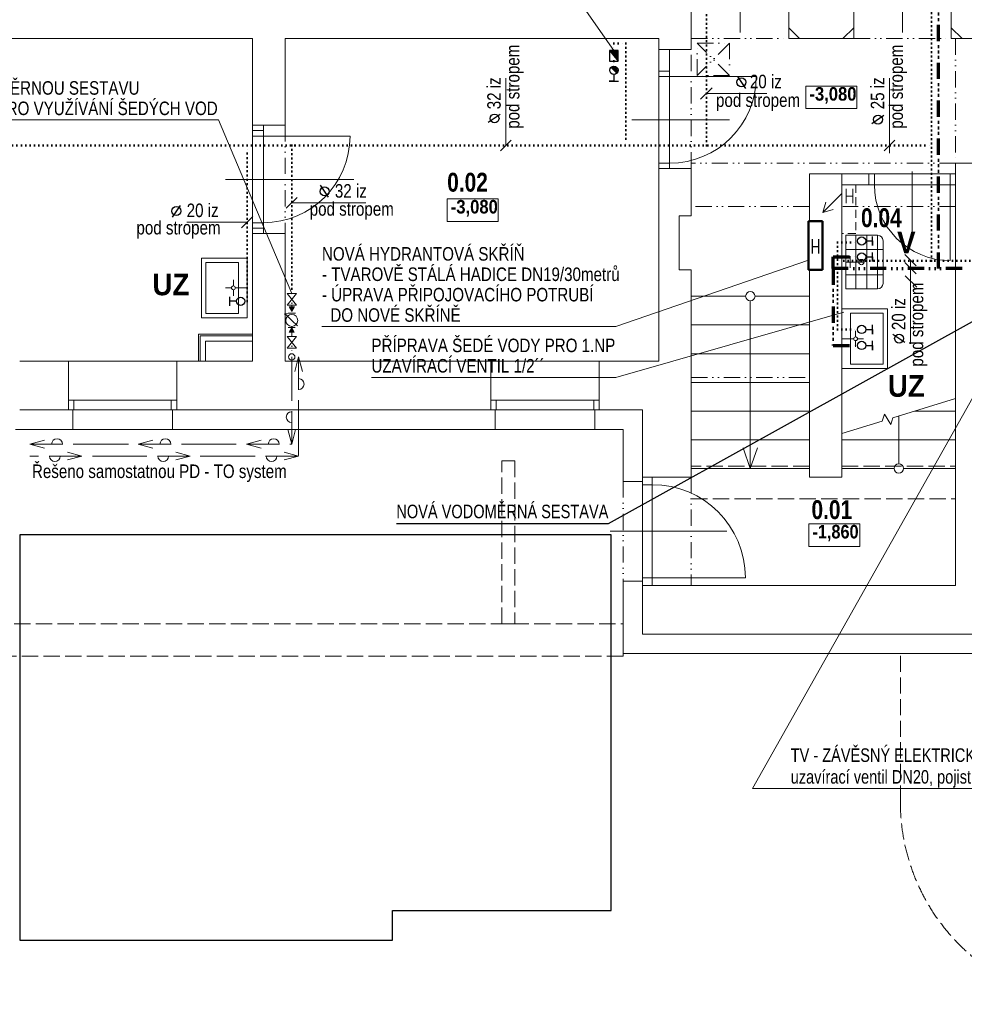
# Model space of a CAD drawing. Header units: millimetres. Extents: x -18118 to 32514, y -63087 to -43953.
# Tile 2 of 8: x -6977 to 1742, y -63087 to -53992. Entities that reach past the tile are written whole.
import ezdxf

# ---------------------------------------------------------------- set-up
doc = ezdxf.new("R2010")
doc.units = ezdxf.units.MM
doc.header["$XCLIPFRAME"] = 2
for name, pattern in [('ALL_S20', [350, 150, -50, 0, -50, 0, -50, 0, -50]), ('Carkovana 2x_1', [200, 150, -50]), ('JIS_02_1.2', [115, 75, -40]), ('JIS_09_15', [300, 150, -50, 0, -50, 0, -50]), ('Teckovana 0.5x_2', [40, 0, -40])]:
    doc.linetypes.add(name, pattern=pattern)
doc.layers.add('XR$2$1.PP - SLEPY_1', color=7, linetype='Continuous', lineweight=25)
doc.layers.add('XR$3$VODOVOD_1', color=7, linetype='Continuous', lineweight=25)
doc.styles.add('ARIAL', font='ARIAL.TTF')
doc.styles.add('Arial Black', font='Arial Black')
doc.styles.add('ARIALNARROW', font='ARIALN.TTF')
picture_1 = doc.add_image_def('image1.bmp', size_in_pixel=(1092, 749))

# ---------------------------------------------------------------- blocks, each defined once
blk = doc.blocks.new('KOMPLEXNÍ OBJEKT_26')
at = {"layer": 'XR$2$1.PP - SLEPY_1', "color": 251, "linetype": 'Continuous', "lineweight": 13}
for p, q in [((-4877.8, -56193.3), (-5297.8, -56193.3)), ((-5297.8, -56744.1), (-5297.8, -56193.3)), ((-4877.8, -56193.3), (-4877.8, -56744.1)), ((-4957.8, -56233.3), (-5257.8, -56233.3)), ((-5257.8, -56233.3), (-5257.8, -56704.1)), ((-4957.8, -56704.1), (-4957.8, -56233.3)), ((-5022.2, -56468.7), (-5078.9, -56468.7)), ((-5005, -56451.5), (-5005, -56394.8)), ((-4987.9, -56468.7), (-4877.8, -56468.7)), ((-5005, -56485.9), (-5005, -56542.6)), ((-4877.8, -56744.1), (-5297.8, -56744.1)), ((-5257.8, -56704.1), (-4957.8, -56704.1)), ((-4877.8, -56744.1), (-5221.9, -56744.1))]:
    blk.add_line(p, q, dxfattribs=at)
blk.add_arc((-5005, -56468.7), 17.2, 270, 269.99998, dxfattribs=at)
blk = doc.blocks.new('KOMPLEXNÍ OBJEKT_27')
at = {"layer": 'XR$2$1.PP - SLEPY_1', "color": 251, "linetype": 'Continuous', "lineweight": 13}
for p, q in [((612.2, -56663.4), (612.2, -57214.1)), ((612.2, -56663.4), (1032.2, -56663.4)), ((692.2, -56703.4), (992.2, -56703.4)), ((692.2, -57174.1), (692.2, -56703.4)), ((992.2, -56703.4), (992.2, -57174.1)), ((1032.2, -57214.1), (1032.2, -56663.4)), ((739.3, -56921.5), (739.3, -56864.8)), ((722.2, -56938.7), (612.2, -56938.7)), ((739.3, -56955.9), (739.3, -57012.6)), ((756.5, -56938.7), (813.2, -56938.7)), ((992.2, -57174.1), (692.2, -57174.1)), ((612.2, -57214.1), (956.2, -57214.1)), ((612.2, -57214.1), (1032.2, -57214.1))]:
    blk.add_line(p, q, dxfattribs=at)
blk.add_arc((739.3, -56938.7), 17.2, 270.00002, 270, dxfattribs=at)
blk = doc.blocks.new('KOMPLEXNÍ OBJEKT_38')
at = {"layer": 'XR$2$1.PP - SLEPY_1', "color": 251, "linetype": 'Continuous', "lineweight": 13}
for p, q in [((647.5, -55983), (647.5, -56478)), ((942.5, -55983), (647.5, -55983)), ((942.5, -55983), (667.5, -55983)), ((742.5, -56478), (742.5, -55983)), ((842.5, -56478), (842.5, -55983)), ((942.5, -56478), (942.5, -55983)), ((992.5, -56113.3), (647.5, -56113.3)), ((992.5, -56428), (992.5, -56033)), ((688.4, -56176.7), (688.4, -56230.5)), ((647.5, -56230.5), (792.5, -56230.5)), ((667.5, -56230.5), (812.5, -56230.5)), ((688.4, -56284.2), (688.4, -56230.5)), ((992.5, -56347.6), (647.5, -56347.6)), ((647.5, -56478), (942.5, -56478)), ((667.5, -56478), (942.5, -56478))]:
    blk.add_line(p, q, dxfattribs=at)
blk.add_circle((792.5, -56230.5), 25, dxfattribs=at)
for centre, start, end in [((942.5, -56033), 0, 90), ((942.5, -56428), 270, 0)]:
    blk.add_arc(centre, 50, start, end, dxfattribs=at)
blk = doc.blocks.new('VZOROVÁ ČÁRA_0')
at = {"layer": 'XR$3$VODOVOD_1', "color": 251, "linetype": 'Continuous', "lineweight": 13}
for p, q in [((-4402.9, -57107.2), (-4438.9, -57241.2)), ((-4402.9, -57107.2), (-4402.9, -57107.2)), ((-4402.9, -57107.2), (-4366.9, -57241.2)), ((-4402.9, -57107.2), (-4402.9, -57411.2)), ((-4408.5, -57143.2), (-4408.5, -57143.2)), ((-4402.9, -57507.2), (-4402.9, -58017.2)), ((-4402.9, -57707.2), (-4402.9, -57707.2))]:
    blk.add_line(p, q, dxfattribs=at)
blk.add_arc((-4402.9, -57357.2), 50, 270, 90, dxfattribs=at)
blk = doc.blocks.new('VZOROVÁ ČÁRA_1')
at = {"layer": 'XR$3$VODOVOD_1', "color": 251, "linetype": 'Continuous', "lineweight": 13}
for p, q in [((-6802.9, -58022.5), (-6882.9, -58022.5)), ((-6402.9, -58022.5), (-6706.9, -58022.5)), ((-6402.9, -58022.5), (-6536.9, -57986.5)), ((-6402.9, -58022.5), (-6536.9, -58058.5)), ((-6438.9, -58016.9), (-6438.9, -58016.9)), ((-6402.9, -58022.5), (-6402.9, -58022.5)), ((-5802.9, -58022.5), (-6306.9, -58022.5)), ((-5402.9, -58022.5), (-5706.9, -58022.5)), ((-5402.9, -58022.5), (-5536.9, -57986.5)), ((-5402.9, -58022.5), (-5536.9, -58058.5)), ((-4802.9, -58022.5), (-5312.9, -58022.5)), ((-5002.9, -58022.5), (-5002.9, -58022.5)), ((-4402.9, -58022.5), (-4706.9, -58022.5)), ((-4402.9, -58022.5), (-4536.9, -57986.5)), ((-4402.9, -58022.5), (-4536.9, -58058.5)), ((-4438.9, -58016.9), (-4438.9, -58016.9)), ((-4402.9, -58022.5), (-4402.9, -58022.5))]:
    blk.add_line(p, q, dxfattribs=at)
for centre in [(-6652.9, -58022.5), (-5652.9, -58022.5), (-4652.9, -58022.5)]:
    blk.add_arc(centre, 50, 180, 0, dxfattribs=at)
blk = doc.blocks.new('VZOROVÁ ČÁRA_2')
at = {"layer": 'XR$3$VODOVOD_1', "color": 251, "linetype": 'Continuous', "lineweight": 13}
for p, q in [((-6882.9, -57912.5), (-6748.9, -57876.5)), ((-6882.9, -57912.5), (-6882.9, -57912.5)), ((-6882.9, -57912.5), (-6748.9, -57948.5)), ((-6882.9, -57912.5), (-6578.9, -57912.5)), ((-6846.9, -57918.1), (-6846.9, -57918.1)), ((-6482.9, -57912.5), (-5972.9, -57912.5)), ((-6282.9, -57912.5), (-6282.9, -57912.5)), ((-5882.9, -57912.5), (-5748.9, -57876.5)), ((-5882.9, -57912.5), (-5748.9, -57948.5)), ((-5882.9, -57912.5), (-5578.9, -57912.5)), ((-5482.9, -57912.5), (-4978.9, -57912.5)), ((-4882.9, -57912.5), (-4748.9, -57876.5)), ((-4882.9, -57912.5), (-4882.9, -57912.5)), ((-4882.9, -57912.5), (-4748.9, -57948.5)), ((-4882.9, -57912.5), (-4578.9, -57912.5)), ((-4846.9, -57918.1), (-4846.9, -57918.1)), ((-4482.9, -57912.5), (-4466.8, -57912.5))]:
    blk.add_line(p, q, dxfattribs=at)
for centre in [(-6632.9, -57912.5), (-5632.9, -57912.5), (-4632.9, -57912.5)]:
    blk.add_arc(centre, 50, 0, 180, dxfattribs=at)
blk = doc.blocks.new('VZOROVÁ ČÁRA_3')
at = {"layer": 'XR$3$VODOVOD_1', "color": 251, "linetype": 'Continuous', "lineweight": 13}
for p, q in [((-4466.8, -57512.5), (-4466.8, -57107.2)), ((-4466.8, -57312.5), (-4466.8, -57312.5)), ((-4466.8, -57912.5), (-4466.8, -57608.5)), ((-4466.8, -57912.5), (-4502.8, -57778.5)), ((-4466.8, -57912.5), (-4430.8, -57778.5)), ((-4466.8, -57912.5), (-4466.8, -57912.5)), ((-4461.2, -57876.5), (-4461.2, -57876.5))]:
    blk.add_line(p, q, dxfattribs=at)
blk.add_arc((-4466.8, -57662.5), 50, 90, 270, dxfattribs=at)

msp = doc.modelspace()

# ---------------------------------------------------------------- hatches: boundary and pattern name
at = {"layer": 'XR$3$VODOVOD_1', "linetype": 'Continuous', "lineweight": 25}
msp.add_hatch(color=7, dxfattribs=at).paths.add_polyline_path([(-1531.3, -54276), (-1451.3, -54376), (-1451.3, -54276)])
at = {"layer": 'XR$3$VODOVOD_1', "linetype": 'Continuous', "lineweight": 50}
msp.add_hatch(color=7, dxfattribs=at).paths.add_polyline_path([(-1465.9, -54485.5), (-1457.4, -54462.3), (-1461.7, -54440), (-1481.9, -54425.5), (-1501.5, -54424.8), (-1519.6, -54431.7)])
at = {"layer": 'XR$3$VODOVOD_1', "linetype": 'Continuous', "lineweight": 13}
for points in [[(-4442, -56645.2), (-4489.4, -56645.2), (-4465.7, -56686.2)], [(-4489.7, -56877), (-4442.3, -56877), (-4466, -56836)]]:
    msp.add_hatch(color=7, dxfattribs=at).paths.add_polyline_path(points)

# ---------------------------------------------------------------- linework, layer by layer
at = {"layer": 'XR$2$1.PP - SLEPY_1', "color": 138, "linetype": 'Continuous', "lineweight": 13}
for p, q in [((-327.8, -54110), (-327.8, -53093)), ((1172.2, -54110), (1172.2, -53093)), ((-777.8, -54166.7), (-777.8, -53566.7)), ((122.2, -54066.7), (122.2, -53566.7)), ((722.2, -54066.7), (722.2, -53566.7)), ((1622.2, -54066.7), (1622.2, -53566.7)), ((122.2, -54066.7), (222.2, -54166.7)), ((722.2, -54066.7), (622.2, -54166.7)), ((1622.2, -54066.7), (1722.2, -54166.7)), ((-11507.8, -54166.7), (-4827.8, -54166.7)), ((-4827.8, -54966.7), (-4827.8, -54166.7)), ((-4527.8, -54166.7), (-1077.8, -54166.7)), ((-4527.8, -54966.7), (-4527.8, -54166.7)), ((-1077.8, -54266.7), (-1077.8, -54166.7)), ((-777.8, -54266.7), (-777.8, -54166.7)), ((622.2, -54166.7), (222.2, -54166.7)), ((1722.2, -54166.7), (2132.2, -54166.7)), ((-1077.8, -54466.7), (-1077.8, -54266.7)), ((-1077.8, -54266.7), (-777.8, -54266.7)), ((-977.8, -54466.7), (-977.8, -54266.7)), ((-1077.8, -54466.7), (-1077.8, -55366.7)), ((-977.8, -54466.7), (-1077.8, -54466.7)), ((-977.8, -54466.7), (-977.8, -55366.7)), ((-1077.8, -54516.7), (-977.8, -54516.7)), ((-977.8, -54516.7), (-177.8, -54516.7)), ((-1326.5, -54916.7), (-426.5, -54916.7)), ((-4827.8, -55016.7), (-4827.8, -54966.7)), ((-4827.8, -54966.7), (-4527.8, -54966.7)), ((-4827.8, -55016.7), (-4827.8, -55916.7)), ((-4727.8, -55016.7), (-4827.8, -55016.7)), ((-4727.8, -55016.7), (-4727.8, -54966.7)), ((-4727.8, -55016.7), (-4727.8, -55916.7)), ((-4827.8, -55066.7), (-4727.8, -55066.7)), ((-4727.8, -55066.7), (-3927.8, -55066.7)), ((-1077.8, -55316.7), (-977.8, -55316.7)), ((-1077.8, -55366.7), (-777.8, -55366.7)), ((-1077.8, -57146.7), (-1077.8, -55366.7)), ((-777.8, -55802.7), (-777.8, -55366.7)), ((1662.2, -55316.7), (1962.2, -55316.7)), ((1662.2, -59216.7), (1662.2, -55316.7)), ((-5076.5, -55466.7), (-3892.8, -55466.7)), ((312.2, -55416.7), (612.2, -55416.7)), ((312.2, -55416.7), (312.2, -55852.7)), ((612.2, -55416.7), (862.2, -55416.7)), ((612.2, -55516.7), (612.2, -55416.7)), ((862.2, -55416.7), (1662.2, -55416.7)), ((862.2, -55416.7), (862.2, -55516.7)), ((912.2, -55416.7), (912.2, -55516.7)), ((1262.2, -55995.3), (1262.2, -55395.3)), ((1612.2, -55416.7), (1612.2, -55516.7)), ((862.2, -55516.7), (612.2, -55516.7)), ((612.2, -55516.7), (612.2, -58216.7)), ((862.2, -55516.7), (1662.2, -55516.7)), ((1612.2, -55516.7), (1612.2, -56216.7)), ((-777.8, -55802.7), (-890.5, -55802.7)), ((-890.5, -55802.7), (-890.5, -56302.7)), ((-4827.8, -55866.7), (-4727.8, -55866.7)), ((-4827.8, -55916.7), (-4827.8, -55966.7)), ((-4727.8, -55916.7), (-4827.8, -55916.7)), ((-4727.8, -55916.7), (-4727.8, -55966.7)), ((422.9, -55852.7), (302.9, -55852.7)), ((302.9, -55852.7), (302.9, -56302.7)), ((312.2, -55852.7), (432.9, -55852.7)), ((422.9, -55852.7), (432.9, -55852.7)), ((432.9, -55852.7), (432.9, -56302.7)), ((432.9, -55852.7), (432.9, -56302.7)), ((-4827.8, -57146.7), (-4827.8, -55966.7)), ((-4827.8, -55966.7), (-4527.8, -55966.7)), ((-4527.8, -57146.7), (-4527.8, -55966.7)), ((337.1, -56020.4), (337.1, -56150.4)), ((397.1, -56020.4), (397.1, -56150.4)), ((337.1, -56085.4), (397.1, -56085.4)), ((-890.5, -56302.7), (-777.8, -56302.7)), ((-777.8, -57246.7), (-777.8, -56302.7)), ((302.9, -56302.7), (422.9, -56302.7)), ((312.2, -56302.7), (312.2, -58216.7)), ((432.9, -56302.7), (312.2, -56302.7)), ((432.9, -56302.7), (422.9, -56302.7)), ((-276, -56546.7), (-777.8, -56546.7)), ((312.2, -56546.7), (-189.7, -56546.7)), ((-232.8, -56589.8), (-232.8, -58136.7)), ((312.2, -56811.7), (-777.8, -56811.7)), ((-5327.8, -57146.7), (-5327.8, -56896.7)), ((-5327.8, -56896.7), (-4827.8, -56896.7)), ((-5312.8, -57146.7), (-5312.8, -56911.7)), ((-5312.8, -56911.7), (-4827.8, -56911.7)), ((-5262.8, -57146.7), (-5262.8, -56961.7)), ((-5262.8, -56961.7), (-4827.8, -56961.7)), ((312.2, -57076.7), (-777.8, -57076.7)), ((-6977.8, -57146.7), (-6527.8, -57146.7)), ((-5527.8, -57146.7), (-6527.8, -57146.7)), ((-6527.8, -57146.7), (-6527.8, -57596.7)), ((-5527.8, -57146.7), (-5527.8, -57596.7)), ((-5527.8, -57146.7), (-4827.8, -57146.7)), ((-4527.8, -57146.7), (-2627.8, -57146.7)), ((-1627.8, -57146.7), (-2627.8, -57146.7)), ((-2627.8, -57596.7), (-2627.8, -57146.7)), ((-1627.8, -57596.7), (-1627.8, -57146.7)), ((-1627.8, -57146.7), (-1077.8, -57146.7)), ((-777.8, -58216.7), (-777.8, -57146.7)), ((312.2, -57341.7), (-777.8, -57341.7)), ((-5527.8, -57506.7), (-6527.8, -57506.7)), ((-6477.8, -57506.7), (-6477.8, -57596.7)), ((-5577.8, -57506.7), (-5577.8, -57596.7)), ((-1627.8, -57506.7), (-2627.8, -57506.7)), ((-2577.8, -57506.7), (-2577.8, -57596.7)), ((-1677.8, -57506.7), (-1677.8, -57596.7)), ((1084.1, -57668.8), (1662.2, -57489.4)), ((-6977.8, -57596.7), (-6527.8, -57596.7)), ((-5527.8, -57596.7), (-6527.8, -57596.7)), ((-6487.8, -57596.7), (-6527.8, -57596.7)), ((-6487.8, -57596.7), (-6487.8, -57776.7)), ((-5567.8, -57596.7), (-5567.8, -57776.7)), ((-5527.8, -57596.7), (-5567.8, -57596.7)), ((-5527.8, -57596.7), (-2627.8, -57596.7)), ((-1627.8, -57596.7), (-2627.8, -57596.7)), ((-2587.8, -57596.7), (-2627.8, -57596.7)), ((-2587.8, -57596.7), (-2587.8, -57776.7)), ((-1667.8, -57596.7), (-1667.8, -57776.7)), ((-1667.8, -57596.7), (-1627.8, -57596.7)), ((-1627.8, -57596.7), (-1227.8, -57596.7)), ((-1227.8, -58216.7), (-1227.8, -57596.7)), ((312.2, -57606.7), (-777.8, -57606.7)), ((985.3, -57699.5), (1004.4, -57636.5)), ((1004.4, -57636.5), (1062.8, -57731.7)), ((1137.2, -58093.5), (1137.2, -57652.3)), ((1662.2, -57606.7), (1284.3, -57606.7)), ((612.2, -57815.3), (985.3, -57699.5)), ((1062.8, -57731.7), (1084.1, -57668.8)), ((-7017.8, -57776.7), (-6487.8, -57776.7)), ((-6487.8, -57776.7), (-5567.8, -57776.7)), ((-5567.8, -57776.7), (-2587.8, -57776.7)), ((-2587.8, -57776.7), (-1667.8, -57776.7)), ((-1667.8, -57776.7), (-1407.8, -57776.7)), ((-1407.8, -57776.7), (-1407.8, -58256.7)), ((312.2, -57871.7), (-777.8, -57871.7)), ((1662.2, -57871.7), (612.2, -57871.7)), ((-232.8, -58136.7), (-298.8, -57947.9)), ((-232.8, -58136.7), (-166.9, -57947.9)), ((312.2, -58136.7), (-777.8, -58136.7)), ((1094, -58136.7), (612.2, -58136.7)), ((1662.2, -58136.7), (1180.3, -58136.7)), ((-1227.8, -58256.7), (-1407.8, -58256.7)), ((-1227.8, -58216.7), (-1227.8, -59216.7)), ((-1227.8, -58256.7), (-1227.8, -58216.7)), ((-777.8, -58216.7), (-1227.8, -58216.7)), ((-1137.8, -58286.7), (-1227.8, -58286.7)), ((-1137.8, -58216.7), (-1137.8, -59216.7)), ((312.2, -58216.7), (612.2, -58216.7)), ((-1526.7, -58716.7), (-450.7, -58716.7)), ((-1407.8, -59176.7), (-1407.8, -59846.7)), ((-1227.8, -59176.7), (-1407.8, -59176.7)), ((-1137.8, -59146.7), (-1227.8, -59146.7)), ((-1227.8, -59176.7), (-1227.8, -59216.7)), ((-1137.8, -59146.7), (-277.8, -59146.7)), ((-1227.8, -59666.7), (-1227.8, -59216.7)), ((-777.8, -59216.7), (-1227.8, -59216.7)), ((-777.8, -59216.7), (1662.2, -59216.7)), ((-1407.8, -59571.7), (-1407.8, -59871.7)), ((-1227.8, -59666.7), (3851.6, -59666.7)), ((1152.2, -59666.7), (1102.2, -59666.7)), ((1102.2, -59666.7), (1502.2, -59666.7)), ((1502.2, -59666.7), (1152.2, -59666.7)), ((1152.2, -59846.7), (-1407.8, -59846.7)), ((3891.6, -59846.7), (1152.2, -59846.7))]:
    msp.add_line(p, q, dxfattribs=at)
at = {"layer": 'XR$2$1.PP - SLEPY_1', "color": 138, "linetype": 'JIS_09_15', "lineweight": 13}
for p, q in [((122.2, -54066.7), (122.2, -54166.7)), ((722.2, -54166.7), (722.2, -54066.7)), ((1622.2, -54066.7), (1622.2, -54166.7)), ((-777.8, -54166.7), (122.2, -54166.7)), ((122.2, -54166.7), (222.2, -54166.7)), ((622.2, -54166.7), (722.2, -54166.7)), ((722.2, -54166.7), (1622.2, -54166.7)), ((1622.2, -54166.7), (1722.2, -54166.7)), ((1662.2, -54166.7), (1662.2, -55316.7)), ((-777.8, -55366.7), (-777.8, -54266.7)), ((-724.2, -54207.3), (-424.2, -54207.3)), ((-724.2, -54507.3), (-724.2, -54207.3)), ((-424.2, -54507.3), (-724.2, -54207.3)), ((-424.2, -54207.3), (-724.2, -54507.3)), ((-424.2, -54207.3), (-424.2, -54507.3)), ((-424.2, -54507.3), (-724.2, -54507.3)), ((-4527.8, -54966.7), (-4527.8, -55966.7)), ((1662.2, -55316.7), (-777.8, -55316.7)), ((312.2, -55716.7), (-777.8, -55716.7)), ((1662.2, -55716.7), (622.2, -55716.7)), ((-777.8, -57296.7), (312.2, -57296.7)), ((-1407.8, -58256.7), (-1407.8, -59176.7)), ((-777.8, -58216.7), (-777.8, -59216.7))]:
    msp.add_line(p, q, dxfattribs=at)
at = {"layer": 'XR$2$1.PP - SLEPY_1', "color": 138, "linetype": 'Carkovana 2x_1', "lineweight": 13}
for p, q in [((-2527.8, -59571.7), (-2527.8, -58067.7)), ((-2527.8, -58067.7), (-2407.8, -58067.7)), ((-2407.8, -58067.7), (-2407.8, -59571.7)), ((312.2, -58116.7), (-777.8, -58116.7)), ((612.2, -58116.7), (1662.2, -58116.7)), ((-777.8, -58416.7), (1662.2, -58416.7)), ((-11427.8, -59571.7), (-1407.8, -59571.7)), ((-2407.8, -59571.7), (-2527.8, -59571.7)), ((-1407.8, -59571.7), (-1407.8, -59871.7)), ((-1407.8, -59871.7), (-11427.8, -59871.7)), ((1152.2, -61216.7), (1152.2, -59846.7))]:
    msp.add_line(p, q, dxfattribs=at)
at = {"layer": 'XR$2$1.PP - SLEPY_1', "color": 138, "linetype": 'Continuous', "lineweight": 13}
for points in [[(279.3, -54813.3), (749.3, -54813.3), (749.3, -54605), (279.3, -54605), (279.3, -54813.3)], [(-3031.4, -55855.6), (-2561.4, -55855.6), (-2561.4, -55647.3), (-3031.4, -55647.3), (-3031.4, -55855.6)], [(306.9, -58857.5), (776.9, -58857.5), (776.9, -58649.1), (306.9, -58649.1), (306.9, -58857.5)]]:
    msp.add_lwpolyline(points, dxfattribs=at)
for points in [[(-4527.8, -57146.7), (-4527.8, -57146.7)], [(-5527.8, -57596.7), (-5527.8, -57596.7)], [(-5567.8, -57776.7), (-5567.8, -57776.7)], [(-1407.8, -59846.7), (-1407.8, -59846.7)], [(-1407.8, -59846.7), (-1407.8, -59846.7)]]:
    msp.add_lwpolyline(points, close=True, dxfattribs=at)
for centre in [(-232.8, -56546.7), (1137.2, -58136.7)]:
    msp.add_circle(centre, 43.2, dxfattribs=at)
for centre, radius, start, end in [((-977.8, -54516.7), 800, 270, 0), ((-4727.8, -55066.7), 800, 270, 0), ((1612.2, -55516.7), 700, 180, 270), ((-1137.8, -59146.7), 860, 0, 90)]:
    msp.add_arc(centre, radius, start, end, dxfattribs=at)
at = {"layer": 'XR$2$1.PP - SLEPY_1', "color": 138, "linetype": 'Carkovana 2x_1', "lineweight": 13}
msp.add_arc((3022.2, -61216.7), 1870, 180, 270, dxfattribs=at)
at = {"layer": 'XR$3$VODOVOD_1', "color": 7, "linetype": 'Continuous', "lineweight": 13}
for p, q in [((-3090.5, -52000.7), (-1492.3, -54276)), ((-691.8, -54725.7), (-585.8, -54619.6)), ((-9573.4, -54918), (-5143.4, -54918)), ((-5143.4, -54918), (-4466.8, -56521.1)), ((-2439.6, -55104.4), (-2538.6, -55203.4)), ((1100.9, -55104.4), (1001.9, -55203.4)), ((653.4, -55555.3), (653.4, -55685.3)), ((713.4, -55555.3), (713.4, -55685.3)), ((-4516.3, -55732.7), (-4417.3, -55633.7)), ((612.2, -55596.4), (435.4, -55773.2)), ((653.4, -55620.3), (713.4, -55620.3)), ((435.4, -55773.2), (464.5, -55677.6)), ((435.4, -55773.2), (531, -55744.1)), ((-4930.2, -55915.7), (-4824.1, -55809.6)), ((337.1, -56020.4), (337.1, -56150.4)), ((397.1, -56020.4), (397.1, -56150.4)), ((337.1, -56085.4), (397.1, -56085.4)), ((1299.2, -56266.6), (1193.1, -56160.6)), ((-1474.4, -56825.7), (302.9, -56213.6)), ((1299.2, -56339.7), (1193.1, -56233.6)), ((1304.2, -56462.6), (1198.1, -56356.5)), ((-1475.4, -57296), (631.4, -56694.8)), ((-4187.3, -56825.7), (-1474.4, -56825.7)), ((-214, -61093.2), (2105.3, -56975.1)), ((-3730.4, -57296), (-1475.4, -57296)), ((-214, -61093.2), (7120.1, -61093.2))]:
    msp.add_line(p, q, dxfattribs=at)
at = {"layer": 'XR$3$VODOVOD_1', "color": 7, "linetype": 'ALL_S20', "lineweight": 70}
for p, q in [((1503.2, -56290.7), (1503.2, -53443.5)), ((531.3, -56290.7), (531.3, -56180.7)), ((531.3, -56180.7), (757.6, -56180.7)), ((531.3, -56290.7), (531.3, -57000.6)), ((1722.7, -56290.7), (531.3, -56290.7)), ((531.3, -57000.6), (757.5, -57000.6))]:
    msp.add_line(p, q, dxfattribs=at)
at = {"layer": 'XR$3$VODOVOD_1', "color": 7, "linetype": 'Teckovana 0.5x_2', "lineweight": 50}
for p, q in [((-638.8, -55153.9), (-638.8, -53479.6)), ((1439.2, -56217.7), (1439.2, -53497.4)), ((-1492.3, -54210.7), (-1492.3, -54276)), ((-1492.3, -54210.7), (-1382.3, -54210.7)), ((-1382.3, -54210.7), (-1382.3, -55153.9)), ((-1492.3, -54376), (-1492.3, -54420.7)), ((-4877.2, -55153.9), (-10272.3, -55153.9)), ((-4877.2, -55153.9), (1439.2, -55153.9)), ((-4877.2, -56592.6), (-4877.2, -55153.9)), ((-4466.8, -55153.9), (-4466.8, -56521.1)), ((572.2, -56050.5), (572.2, -56852.8)), ((572.2, -56050.5), (760.6, -56050.5)), ((1872.7, -56217.7), (572.2, -56217.7)), ((-4877.2, -56592.6), (-4899.8, -56592.6)), ((572.2, -56852.8), (757.5, -56852.8))]:
    msp.add_line(p, q, dxfattribs=at)
at = {"layer": 'XR$3$VODOVOD_1', "color": 7, "linetype": 'Continuous', "lineweight": 25}
for p, q in [((-1451.3, -54276), (-1531.3, -54276)), ((-1531.3, -54276), (-1531.3, -54376)), ((-1531.3, -54276), (-1451.3, -54376)), ((-1451.3, -54376), (-1451.3, -54276)), ((-1531.3, -54376), (-1451.3, -54376)), ((-1519.6, -54431.7), (-1465.9, -54485.5)), ((-1492.3, -54559.3), (-1534.6, -54559.3)), ((-1534.6, -54559.3), (-1450.4, -54559.3)), ((-1492.3, -54496.7), (-1492.3, -54559.3)), ((-351.1, -54516.6), (-276.6, -54626.7)), ((-2541.4, -54868.2), (-2651.4, -54942.6)), ((999, -54878.2), (889, -54952.6)), ((-4127.1, -55630.9), (-4201.6, -55520.9)), ((-5494.9, -55706.6), (-5569.3, -55816.7)), ((337.1, -56020.4), (337.1, -56150.4)), ((397.1, -56020.4), (397.1, -56150.4)), ((896.1, -56077.8), (896.1, -55993.6)), ((337.1, -56085.4), (397.1, -56085.4)), ((833.5, -56035.5), (896.1, -56035.5)), ((896.1, -56035.5), (896.1, -56077.8)), ((833.5, -56183.3), (896.1, -56183.3)), ((896.1, -56225.5), (896.1, -56141.4)), ((896.1, -56183.3), (896.1, -56225.5)), ((-5038.5, -56634.9), (-5038.5, -56550.7)), ((-4975.8, -56592.6), (-5038.5, -56592.6)), ((-1542.1, -58644.2), (1872.3, -56747.5)), ((896.1, -56895.1), (896.1, -56810.9)), ((833.5, -56852.8), (896.1, -56852.8)), ((896.1, -56852.8), (896.1, -56895.1)), ((1193.8, -56973.3), (1083.8, -56898.9)), ((833.5, -57000.6), (896.1, -57000.6)), ((896.1, -57042.9), (896.1, -56958.7)), ((896.1, -57000.6), (896.1, -57042.9)), ((-3500.4, -58644.2), (-1542.1, -58644.2))]:
    msp.add_line(p, q, dxfattribs=at)
at = {"layer": 'XR$3$VODOVOD_1', "color": 7, "linetype": 'Continuous', "lineweight": 18}
for p, q in [((-2489.1, -55153.9), (-2489.1, -54532.7)), ((1051.4, -55226), (1051.4, -54532.7)), ((-638.8, -54672.7), (-80.2, -54672.7)), ((-4466.8, -55683.2), (-3781.6, -55683.2)), ((-4877.2, -55862.7), (-5435.8, -55862.7)), ((1246.1, -56985.7), (1246.1, -56213.6))]:
    msp.add_line(p, q, dxfattribs=at)
at = {"layer": 'XR$3$VODOVOD_1', "color": 7, "linetype": 'JIS_02_1.2', "lineweight": 13}
for p, q in [((612.2, -55516.7), (742.2, -55516.7)), ((612.2, -55966.7), (612.2, -55516.7)), ((742.2, -55516.7), (742.2, -55966.7)), ((742.2, -55966.7), (612.2, -55966.7))]:
    msp.add_line(p, q, dxfattribs=at)
at = {"layer": 'XR$3$VODOVOD_1', "color": 7, "linetype": 'Continuous', "lineweight": 50}
for p, q in [((302.9, -55852.7), (432.9, -55852.7)), ((302.9, -56302.7), (302.9, -55852.7)), ((432.9, -55852.7), (432.9, -56302.7)), ((432.9, -56302.7), (302.9, -56302.7))]:
    msp.add_line(p, q, dxfattribs=at)
at = {"layer": 'XR$3$VODOVOD_1', "color": 251, "linetype": 'Continuous', "lineweight": 13}
for p, q in [((-4508.9, -56629), (-4422.4, -56521.1)), ((-4508.8, -56521), (-4422.4, -56521.1)), ((-4508.8, -56521), (-4422.5, -56629.1)), ((-4422.5, -56629.1), (-4508.9, -56629)), ((-4442, -56645.2), (-4489.4, -56645.2)), ((-4489.4, -56645.2), (-4465.7, -56686.2)), ((-4465.7, -56645.2), (-4465.7, -56629.1)), ((-4465.7, -56686.2), (-4442, -56645.2)), ((-4465.8, -56769.1), (-4530.7, -56704.1)), ((-4530.7, -56704.1), (-4502.8, -56709.1)), ((-4530.7, -56704.1), (-4525.8, -56732)), ((-4499.9, -56701.3), (-4433, -56701.4)), ((-4500.1, -56836.4), (-4433.2, -56836.4)), ((-4466, -56836), (-4489.7, -56877)), ((-4466, -56836), (-4466, -56824.3)), ((-4442.3, -56877), (-4466, -56836)), ((-4466, -56836), (-4466, -56836)), ((-4465.8, -56769.1), (-4414.5, -56820.5)), ((-4508.7, -57024.8), (-4422.2, -56916.8)), ((-4508.6, -56916.8), (-4422.2, -56916.8)), ((-4508.6, -56916.8), (-4422.3, -57024.8)), ((-4489.7, -56877), (-4442.3, -56877)), ((-4465.9, -56877), (-4465.9, -56893.4)), ((-4465.9, -56916.8), (-4465.9, -56893.4)), ((-4422.3, -57024.8), (-4508.7, -57024.8))]:
    msp.add_line(p, q, dxfattribs=at)
at = {"layer": 'XR$3$VODOVOD_1', "color": 251, "linetype": 'Teckovana 0.5x_2', "lineweight": 13}
for p, q in [((-4466.8, -56651.1), (-4466.8, -56521.1)), ((-4466.8, -57008.8), (-4466.8, -57077.2))]:
    msp.add_line(p, q, dxfattribs=at)
at = {"layer": 'XR$3$VODOVOD_1', "color": 7, "linetype": 'Continuous', "lineweight": 25}
for centre, radius in [((-1492.3, -54458.7), 38), ((-315, -54569.5), 41.4), ((-2594.2, -54904.3), 41.4), ((946.2, -54914.3), 41.4), ((-4163.2, -55578.1), 41.4), ((-5531, -55759.5), 41.4), ((795.5, -56035.5), 38), ((795.5, -56183.3), 38), ((-4937.8, -56592.6), 38), ((795.5, -56852.8), 38), ((1141, -56937.2), 41.4), ((795.5, -57000.6), 38)]:
    msp.add_circle(centre, radius, dxfattribs=at)
at = {"layer": 'XR$3$VODOVOD_1', "color": 251, "linetype": 'Continuous', "lineweight": 13}
for centre, radius in [((-4465.8, -56769.1), 55.2), ((-4466.8, -57107.2), 30)]:
    msp.add_circle(centre, radius, dxfattribs=at)

# ---------------------------------------------------------------- block references
at = {"layer": 'XR$2$1.PP - SLEPY_1', "color": 251, "linetype": 'Continuous', "lineweight": 13}
for name in ['KOMPLEXNÍ OBJEKT_38', 'KOMPLEXNÍ OBJEKT_26', 'KOMPLEXNÍ OBJEKT_27']:
    msp.add_blockref(name, (0, 0), dxfattribs=at)
at = {"layer": 'XR$3$VODOVOD_1', "color": 251, "linetype": 'Continuous', "lineweight": 13}
for name in ['VZOROVÁ ČÁRA_3', 'VZOROVÁ ČÁRA_0', 'VZOROVÁ ČÁRA_2', 'VZOROVÁ ČÁRA_1']:
    msp.add_blockref(name, (0, 0), dxfattribs=at)

# ---------------------------------------------------------------- texts
at = {"layer": 'XR$2$1.PP - SLEPY_1', "color": 138, "linetype": 'Continuous', "lineweight": 13, "char_height": 125, "attachment_point": 7, "style": 'ARIALNARROW'}
for s, insert, width in [('\\W1.07;\\fArial Narrow|i0|b1|c0|p0;-3,080', (312.7, -54767.5), 503.594), ('\\W1.07;\\fArial Narrow|i0|b1|c0|p0;-3,080', (-2998.1, -55809.8), 503.594), ('\\W1.05;\\fArial Narrow|i0|b1|c0|p0;-1,860', (340.2, -58811.6), 502.344)]:
    msp.add_mtext(s, dxfattribs=dict(at, insert=insert, width=width))
at = {"layer": 'XR$2$1.PP - SLEPY_1', "color": 138, "linetype": 'Continuous', "lineweight": 35, "char_height": 175, "width": 456.843, "attachment_point": 7, "style": 'Arial Black'}
for s, insert in [('\\W0.69;0.02', (-3031.4, -55583.1)), ('\\W0.69;0.04', (788.9, -55911)), ('\\W0.69;0.01', (331.6, -58607.8))]:
    msp.add_mtext(s, dxfattribs=dict(at, insert=insert))
at = {"layer": 'XR$3$VODOVOD_1', "color": 7, "linetype": 'Continuous', "lineweight": 25, "char_height": 125, "attachment_point": 7, "rotation": 90, "style": 'ARIAL'}
for s, insert, width in [('\\W0.80;pod stropem', (-2326.6, -54999.1), 830.174), ('\\W0.80;pod stropem', (1213.9, -54999.1), 830.174), ('\\W0.80;32 iz', (-2534.9, -54819.1), 346.729), ('\\W0.80;25 iz', (1005.5, -54819.1), 346.729), ('\\W0.80;pod stropem', (1401.6, -57196.1), 830.174), ('\\W0.80;20 iz', (1200.3, -56859.1), 346.729)]:
    msp.add_mtext(s, dxfattribs=dict(at, insert=insert, width=width))
at = {"layer": 'XR$3$VODOVOD_1', "color": 7, "linetype": 'Continuous', "lineweight": 18, "char_height": 125, "attachment_point": 1, "line_spacing_factor": 0.903614, "style": 'ARIAL'}
for s, insert, width in [('\\A1;{\\fArial|i0|b0;\\H125.000000;\\W0.800000;\\C7;NAPOJENO NA PODRUŽNOU VODOMĚRNOU SESTAVU}\\P{\\fArial|i0|b0;\\H125.000000;\\W0.800000;\\C7;- V RÁMCI DOPOUŠTĚNÍ SYSTÉMU PRO VYUŽÍVÁNÍ ŠEDÝCH VOD}\\P', (-9573.4, -54559.7), 4480.119), ('\\A1;{\\fArial|i0|b0;\\H125.000000;\\W0.800000;\\C7;NOVÁ HYDRANTOVÁ SKŘÍŇ}\\P{\\fArial|i0|b0;\\H125.000000;\\W0.800000;\\C7;- TVAROVĚ STÁLÁ HADICE DN19/30metrů}\\P{\\fArial|i0|b0;\\H125.000000;\\W0.800000;\\C7;- ÚPRAVA PŘIPOJOVACÍHO POTRUBÍ}\\P{\\fArial|i0|b0;\\H125.000000;\\W0.800000;\\C7;  DO NOVÉ SKŘÍNĚ}\\P', (-4187.3, -56092.4), 2805.112), ('\\A1;{\\fArial|i0|b0;\\H125.000000;\\W0.800000;\\C7;PŘÍPRAVA ŠEDÉ VODY PRO 1.NP}\\P{\\fArial|i0|b0;\\H125.000000;\\W0.800000;\\C7;UZAVÍRACÍ VENTIL 1/2´´}\\P', (-3730.4, -56937.7), 2304.916)]:
    msp.add_mtext(s, dxfattribs=dict(at, insert=insert, width=width))
at = {"layer": 'XR$3$VODOVOD_1', "color": 7, "linetype": 'Continuous', "lineweight": 25, "char_height": 125, "attachment_point": 7, "style": 'ARIAL'}
for s, insert, width in [('\\W0.80;20 iz', (-236.8, -54626.8), 346.729), ('\\W0.80;pod stropem', (-549.5, -54835.2), 830.174), ('\\W0.80;32 iz', (-4068, -55637.4), 346.729), ('\\W0.80;20 iz', (-5435.8, -55816.8), 346.729), ('\\W0.80;pod stropem', (-4300.3, -55839.8), 830.174), ('\\W0.80;pod stropem', (-5899.6, -56013.2), 830.174), ('\\W0.80;Řešeno samostatnou PD - TO system', (-6864.5, -58263.1), 2408.468), ('\\W0.77;NOVÁ VODOMĚRNÁ SESTAVA', (-3500.4, -58598.4), 2006.478)]:
    msp.add_mtext(s, dxfattribs=dict(at, insert=insert, width=width))
at = {"layer": 'XR$3$VODOVOD_1', "color": 7, "linetype": 'Continuous', "lineweight": 35, "char_height": 200, "attachment_point": 7, "style": 'Arial Black'}
for s, insert, width in [('\\W0.80;V', (1121.9, -56150.2), 253.333), ('\\W0.80;UZ', (-5752.1, -56540.1), 429.333), ('\\W0.80;UZ', (1036.6, -57477.6), 429.333)]:
    msp.add_mtext(s, dxfattribs=dict(at, insert=insert, width=width))
at = {"layer": 'XR$3$VODOVOD_1', "color": 7, "linetype": 'Continuous', "lineweight": 25, "insert": (140.1, -60722.3), "char_height": 125, "width": 7115.441, "attachment_point": 1, "line_spacing_factor": 0.963855, "style": 'ARIAL'}
msp.add_mtext('\\A1;{\\fArial|i0|b0;\\H125.000000;\\W0.769231;\\C7;TV - ZÁVĚSNÝ ELEKTRICKÝ ZÁSOBNÍKOVÝ OHŘÍVAČ - TLAKOVÝ, SVISLÝ, OBJEM 80, 2,2kW/230V}\\P{\\fArial|i0|b0;\\H125.000000;\\W0.769231;\\C7;uzavírací ventil DN20, pojist. ventil se zpětnou klapkou DN20-6barů, včetně teplotních čidel, armatur a příslušenství}\\P', dxfattribs=at)

# ---------------------------------------------------------------- pictures from other files: only their frames are drawn
at = {"layer": 'XR$3$VODOVOD_1', "color": 7, "linetype": 'Continuous', "lineweight": 25}
image = msp.add_image(picture_1, insert=(-6977.1, -62494.2), size_in_units=(5460, 3745), dxfattribs=at)
image.set_boundary_path([(1091.5, 693.86), (1091.5, -0.5), (-0.5, -0.5), (-0.5, 748.5), (687.96, 748.5), (687.96, 693.86), (1091.5, 693.86)])

doc.saveas('drawing.dxf')
